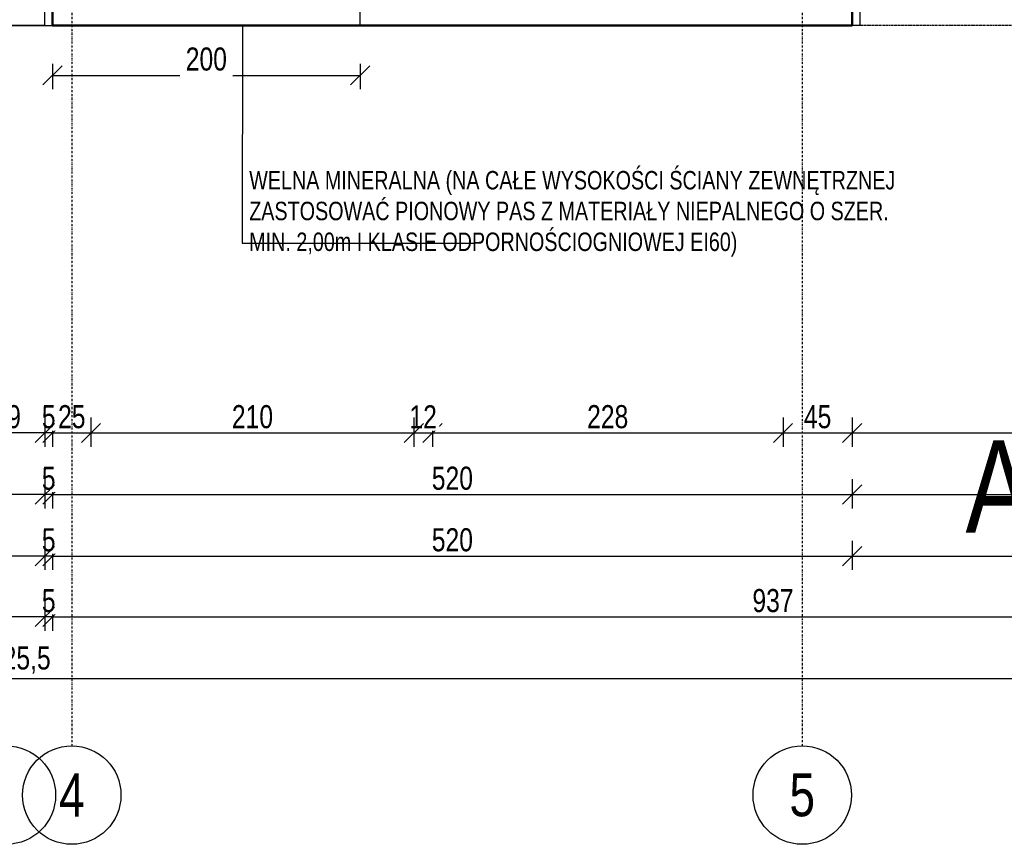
# Model space of a CAD drawing. Header units: centimetres. Extents: x 0 to 55409, y -2708 to 14680.
# Tile 42 of 215: x 31763 to 32403, y 3866 to 4402. Entities that reach past the tile are written whole.
import ezdxf
from ezdxf.enums import TextEntityAlignment as Align

# ---------------------------------------------------------------- set-up
doc = ezdxf.new("R2010")
doc.units = ezdxf.units.CM
doc.header["$LTSCALE"] = 0.01
doc.linetypes.add('DASHDOT', pattern=[25.4, 12.7, -6.35, 0, -6.35])
doc.linetypes.add('DASHED2', pattern=[9.525, 6.35, -3.175])
for name, color, linetype in [('A_drzwi opis istniejące', 161, 'Continuous'), ('CKIZOLACJE', 2, 'Continuous'), ('CKSCIANY_POD', 7, 'Continuous'), ('CKSIATKA', 7, 'DASHDOT'), ('CKSIATKA_OPIS', 3, 'Continuous'), ('CKWYMIAR', 3, 'Continuous'), ('p.poz.', 240, 'Continuous'), ('PODKŁAD STAN ISTNIEJĄCY', 7, 'Continuous')]:
    doc.layers.add(name, color=color, linetype=linetype)
doc.layers.add('CKPOM_POWIERZ', color=1, linetype='Continuous', plot=False)
doc.layers.add('POWIERZCHNIA ZABUDOWY', color=111, linetype='Continuous', plot=False)
doc.layers.add('CKPRZEKROJ_OZN', color=4, linetype='DASHDOT', lineweight=50)
doc.layers.add('CKSCIANY_PRZEKR', color=6, linetype='Continuous', lineweight=50)
doc.styles.add('RomanS', font='romans.shx', dxfattribs={"width": 0.8})
doc.styles.add('SIMPLEX', font='simplex.shx', dxfattribs={"width": 0.7, "height": 17})
doc.styles.get("Standard").update_dxf_attribs({"font": 'ic-simplex.shx', "width": 0.8})
doc.dimstyles.new('Kopia2 CADKON cm', dxfattribs={"dimscale": 5, "dimtxt": 3, "dimasz": 2.5, "dimexe": 1.8, "dimexo": 5, "dimgap": 0.6, "dimtad": 1, "dimrnd": 0.5, "dimtxsty": 'Standard', "dimblk1": 'OBLIQUE', "dimblk2": 'OBLIQUE', "dimsah": 1, "dimcen": 2.5, "dimadec": 1, "dimazin": 2, "dimtfac": 1, "dimtix": 1, "dimtmove": 2, "dimatfit": 3, "dimldrblk": 'OPEN30', "dimfxl": 2, "dimfxlon": 1, "dimtfill": 1, "dimtolj": 1, "dimarcsym": 0})

# ---------------------------------------------------------------- blocks, each defined once
blk = doc.blocks.new('_OBLIQUE')
at = {"color": 0, "linetype": 'ByBlock'}
blk.add_line((-0.5, -0.5), (0.5, 0.5), dxfattribs=at)
blk = doc.blocks.new('*D307')
at = {"layer": 'p.poz.', "color": 0, "lineweight": -2}
for p, q in [((31784.24, 4373.25), (31784.24, 4356.78)), ((31984.24, 4373.25), (31984.24, 4356.78)), ((31784.24, 4365.78), (31984.24, 4365.78))]:
    blk.add_line(p, q, dxfattribs=at)
at = {"layer": 'p.poz.', "color": 0, "lineweight": -2, "xscale": 12.5, "yscale": 12.5, "zscale": 12.5, "rotation": 180}
blk.add_blockref('_OBLIQUE', (31784.24, 4365.78), dxfattribs=at)
at = {"layer": 'p.poz.', "color": 0, "lineweight": -2, "xscale": 12.5, "yscale": 12.5, "zscale": 12.5}
blk.add_blockref('_OBLIQUE', (31984.24, 4365.78), dxfattribs=at)
at = {"layer": 'p.poz.', "color": 0, "insert": (31884.24, 4376.28), "char_height": 15, "attachment_point": 5, "bg_fill": 3, "box_fill_scale": 1.1, "bg_fill_color": 256, "bg_fill_true_color": 13158600, "bg_fill_transparency": 0}
blk.add_mtext('\\A1;200', dxfattribs=at)
blk = doc.blocks.new('_Open30')
at = {"color": 0, "linetype": 'ByBlock', "lineweight": -2}
for p, q in [((-1, 0.268), (0, 0)), ((0, 0), (-1, -0.268)), ((0, 0), (-1, 0))]:
    blk.add_line(p, q, dxfattribs=at)
blk = doc.blocks.new('*D347')
at = {"layer": 'CKWYMIAR', "color": 0, "lineweight": -2}
for p, q in [((31784.24, 4143.38), (31784.24, 4124.38)), ((31809.24, 4143.38), (31809.24, 4124.38)), ((31784.24, 4133.38), (31809.24, 4133.38))]:
    blk.add_line(p, q, dxfattribs=at)
at = {"layer": 'CKWYMIAR', "color": 0, "lineweight": -2, "xscale": 12.5, "yscale": 12.5, "zscale": 12.5}
blk.add_blockref('_OBLIQUE', (31784.24, 4133.38), dxfattribs=at)
at = {"layer": 'CKWYMIAR', "color": 0, "lineweight": -2, "xscale": 12.5, "yscale": 12.5, "zscale": 12.5, "rotation": 180}
blk.add_blockref('_OBLIQUE', (31809.24, 4133.38), dxfattribs=at)
at = {"layer": 'CKWYMIAR', "color": 0, "lineweight": -3, "insert": (31796.74, 4143.88), "char_height": 15, "attachment_point": 5, "bg_fill": 3, "box_fill_scale": 1.1, "bg_fill_color": 256, "bg_fill_true_color": 13158600, "bg_fill_transparency": 0}
blk.add_mtext('\\A1;25', dxfattribs=at)
blk = doc.blocks.new('*D348')
at = {"layer": 'CKWYMIAR', "color": 0, "lineweight": -2}
for p, q in [((31809.24, 4143.38), (31809.24, 4124.38)), ((32019.24, 4143.38), (32019.24, 4124.38)), ((31809.24, 4133.38), (32019.24, 4133.38))]:
    blk.add_line(p, q, dxfattribs=at)
at = {"layer": 'CKWYMIAR', "color": 0, "lineweight": -2, "xscale": 12.5, "yscale": 12.5, "zscale": 12.5, "rotation": 180}
blk.add_blockref('_OBLIQUE', (31809.24, 4133.38), dxfattribs=at)
at = {"layer": 'CKWYMIAR', "color": 0, "lineweight": -2, "xscale": 12.5, "yscale": 12.5, "zscale": 12.5}
blk.add_blockref('_OBLIQUE', (32019.24, 4133.38), dxfattribs=at)
at = {"layer": 'CKWYMIAR', "color": 0, "lineweight": -3, "insert": (31914.24, 4143.88), "char_height": 15, "attachment_point": 5, "bg_fill": 3, "box_fill_scale": 1.1, "bg_fill_color": 256, "bg_fill_true_color": 13158600, "bg_fill_transparency": 0}
blk.add_mtext('\\A1;210', dxfattribs=at)
blk = doc.blocks.new('*D349')
at = {"layer": 'CKWYMIAR', "color": 0, "lineweight": -2}
for p, q in [((32019.24, 4143.38), (32019.24, 4124.38)), ((32031.24, 4143.38), (32031.24, 4124.38)), ((32019.24, 4133.38), (32031.24, 4133.38))]:
    blk.add_line(p, q, dxfattribs=at)
at = {"layer": 'CKWYMIAR', "color": 0, "lineweight": -2, "xscale": 12.5, "yscale": 12.5, "zscale": 12.5}
blk.add_blockref('_OBLIQUE', (32019.24, 4133.38), dxfattribs=at)
at = {"layer": 'CKWYMIAR', "color": 0, "lineweight": -2, "xscale": 12.5, "yscale": 12.5, "zscale": 12.5, "rotation": 180}
blk.add_blockref('_OBLIQUE', (32031.24, 4133.38), dxfattribs=at)
at = {"layer": 'CKWYMIAR', "color": 0, "lineweight": -3, "insert": (32025.24, 4143.88), "char_height": 15, "attachment_point": 5, "bg_fill": 3, "box_fill_scale": 1.1, "bg_fill_color": 256, "bg_fill_true_color": 13158600, "bg_fill_transparency": 0}
blk.add_mtext('\\A1;12', dxfattribs=at)
blk = doc.blocks.new('*D350')
at = {"layer": 'CKWYMIAR', "color": 0, "lineweight": -2}
for p, q in [((32031.24, 4143.38), (32031.24, 4124.38)), ((32259.24, 4143.38), (32259.24, 4124.38)), ((32031.24, 4133.38), (32259.24, 4133.38))]:
    blk.add_line(p, q, dxfattribs=at)
at = {"layer": 'CKWYMIAR', "color": 0, "lineweight": -2, "xscale": 12.5, "yscale": 12.5, "zscale": 12.5, "rotation": 180}
blk.add_blockref('_OBLIQUE', (32031.24, 4133.38), dxfattribs=at)
at = {"layer": 'CKWYMIAR', "color": 0, "lineweight": -2, "xscale": 12.5, "yscale": 12.5, "zscale": 12.5}
blk.add_blockref('_OBLIQUE', (32259.24, 4133.38), dxfattribs=at)
at = {"layer": 'CKWYMIAR', "color": 0, "lineweight": -3, "insert": (32145.24, 4143.88), "char_height": 15, "attachment_point": 5, "bg_fill": 3, "box_fill_scale": 1.1, "bg_fill_color": 256, "bg_fill_true_color": 13158600, "bg_fill_transparency": 0}
blk.add_mtext('\\A1;228', dxfattribs=at)
blk = doc.blocks.new('*D351')
at = {"layer": 'CKWYMIAR', "color": 0, "lineweight": -2}
for p, q in [((32259.24, 4143.38), (32259.24, 4124.38)), ((32304.24, 4143.38), (32304.24, 4124.38)), ((32259.24, 4133.38), (32304.24, 4133.38))]:
    blk.add_line(p, q, dxfattribs=at)
at = {"layer": 'CKWYMIAR', "color": 0, "lineweight": -2, "xscale": 12.5, "yscale": 12.5, "zscale": 12.5, "rotation": 180}
blk.add_blockref('_OBLIQUE', (32259.24, 4133.38), dxfattribs=at)
at = {"layer": 'CKWYMIAR', "color": 0, "lineweight": -2, "xscale": 12.5, "yscale": 12.5, "zscale": 12.5}
blk.add_blockref('_OBLIQUE', (32304.24, 4133.38), dxfattribs=at)
at = {"layer": 'CKWYMIAR', "color": 0, "lineweight": -3, "insert": (32281.74, 4143.88), "char_height": 15, "attachment_point": 5, "bg_fill": 3, "box_fill_scale": 1.1, "bg_fill_color": 256, "bg_fill_true_color": 13158600, "bg_fill_transparency": 0}
blk.add_mtext('\\A1;45', dxfattribs=at)
blk = doc.blocks.new('*D352')
at = {"layer": 'CKWYMIAR', "color": 0, "lineweight": -2}
for p, q in [((32304.24, 4143.38), (32304.24, 4124.38)), ((32676.24, 4143.38), (32676.24, 4124.38)), ((32304.24, 4133.38), (32676.24, 4133.38))]:
    blk.add_line(p, q, dxfattribs=at)
at = {"layer": 'CKWYMIAR', "color": 0, "lineweight": -2, "xscale": 12.5, "yscale": 12.5, "zscale": 12.5, "rotation": 180}
blk.add_blockref('_OBLIQUE', (32304.24, 4133.38), dxfattribs=at)
at = {"layer": 'CKWYMIAR', "color": 0, "lineweight": -2, "xscale": 12.5, "yscale": 12.5, "zscale": 12.5}
blk.add_blockref('_OBLIQUE', (32676.24, 4133.38), dxfattribs=at)
at = {"layer": 'CKWYMIAR', "color": 0, "lineweight": -3, "insert": (32490.24, 4143.88), "char_height": 15, "attachment_point": 5, "bg_fill": 3, "box_fill_scale": 1.1, "bg_fill_color": 256, "bg_fill_true_color": 13158600, "bg_fill_transparency": 0}
blk.add_mtext('\\A1;372', dxfattribs=at)
blk = doc.blocks.new('*D354')
at = {"layer": 'CKWYMIAR', "color": 0, "lineweight": -2}
for p, q in [((31784.24, 4103.38), (31784.24, 4084.38)), ((32304.24, 4103.38), (32304.24, 4084.38)), ((31784.24, 4093.38), (32304.24, 4093.38))]:
    blk.add_line(p, q, dxfattribs=at)
at = {"layer": 'CKWYMIAR', "color": 0, "lineweight": -2, "xscale": 12.5, "yscale": 12.5, "zscale": 12.5, "rotation": 180}
blk.add_blockref('_OBLIQUE', (31784.24, 4093.38), dxfattribs=at)
at = {"layer": 'CKWYMIAR', "color": 0, "lineweight": -2, "xscale": 12.5, "yscale": 12.5, "zscale": 12.5}
blk.add_blockref('_OBLIQUE', (32304.24, 4093.38), dxfattribs=at)
at = {"layer": 'CKWYMIAR', "color": 0, "lineweight": -3, "insert": (32044.24, 4103.88), "char_height": 15, "attachment_point": 5, "bg_fill": 3, "box_fill_scale": 1.1, "bg_fill_color": 256, "bg_fill_true_color": 13158600, "bg_fill_transparency": 0}
blk.add_mtext('\\A1;520', dxfattribs=at)
blk = doc.blocks.new('*D355')
at = {"layer": 'CKWYMIAR', "color": 0, "lineweight": -2}
for p, q in [((32304.24, 4103.38), (32304.24, 4084.38)), ((32676.24, 4103.38), (32676.24, 4084.38)), ((32304.24, 4093.38), (32676.24, 4093.38))]:
    blk.add_line(p, q, dxfattribs=at)
at = {"layer": 'CKWYMIAR', "color": 0, "lineweight": -2, "xscale": 12.5, "yscale": 12.5, "zscale": 12.5, "rotation": 180}
blk.add_blockref('_OBLIQUE', (32304.24, 4093.38), dxfattribs=at)
at = {"layer": 'CKWYMIAR', "color": 0, "lineweight": -2, "xscale": 12.5, "yscale": 12.5, "zscale": 12.5}
blk.add_blockref('_OBLIQUE', (32676.24, 4093.38), dxfattribs=at)
at = {"layer": 'CKWYMIAR', "color": 0, "lineweight": -3, "insert": (32490.24, 4103.88), "char_height": 15, "attachment_point": 5, "bg_fill": 3, "box_fill_scale": 1.1, "bg_fill_color": 256, "bg_fill_true_color": 13158600, "bg_fill_transparency": 0}
blk.add_mtext('\\A1;372', dxfattribs=at)
blk = doc.blocks.new('*D357')
at = {"layer": 'CKWYMIAR', "color": 0, "lineweight": -2}
for p, q in [((31784.24, 4063.38), (31784.24, 4044.38)), ((32304.24, 4063.38), (32304.24, 4044.38)), ((31784.24, 4053.38), (32304.24, 4053.38))]:
    blk.add_line(p, q, dxfattribs=at)
at = {"layer": 'CKWYMIAR', "color": 0, "lineweight": -2, "xscale": 12.5, "yscale": 12.5, "zscale": 12.5, "rotation": 180}
blk.add_blockref('_OBLIQUE', (31784.24, 4053.38), dxfattribs=at)
at = {"layer": 'CKWYMIAR', "color": 0, "lineweight": -2, "xscale": 12.5, "yscale": 12.5, "zscale": 12.5}
blk.add_blockref('_OBLIQUE', (32304.24, 4053.38), dxfattribs=at)
at = {"layer": 'CKWYMIAR', "color": 0, "lineweight": -3, "insert": (32044.24, 4063.88), "char_height": 15, "attachment_point": 5, "bg_fill": 3, "box_fill_scale": 1.1, "bg_fill_color": 256, "bg_fill_true_color": 13158600, "bg_fill_transparency": 0}
blk.add_mtext('\\A1;520', dxfattribs=at)
blk = doc.blocks.new('*D358')
at = {"layer": 'CKWYMIAR', "color": 0, "lineweight": -2}
for p, q in [((32304.24, 4063.38), (32304.24, 4044.38)), ((32721.24, 4063.38), (32721.24, 4044.38)), ((32304.24, 4053.38), (32721.24, 4053.38))]:
    blk.add_line(p, q, dxfattribs=at)
at = {"layer": 'CKWYMIAR', "color": 0, "lineweight": -2, "xscale": 12.5, "yscale": 12.5, "zscale": 12.5, "rotation": 180}
blk.add_blockref('_OBLIQUE', (32304.24, 4053.38), dxfattribs=at)
at = {"layer": 'CKWYMIAR', "color": 0, "lineweight": -2, "xscale": 12.5, "yscale": 12.5, "zscale": 12.5}
blk.add_blockref('_OBLIQUE', (32721.24, 4053.38), dxfattribs=at)
at = {"layer": 'CKWYMIAR', "color": 0, "lineweight": -3, "insert": (32512.74, 4063.88), "char_height": 15, "attachment_point": 5, "bg_fill": 3, "box_fill_scale": 1.1, "bg_fill_color": 256, "bg_fill_true_color": 13158600, "bg_fill_transparency": 0}
blk.add_mtext('\\A1;417', dxfattribs=at)
blk = doc.blocks.new('*D359')
at = {"layer": 'CKWYMIAR', "color": 0, "lineweight": -2}
for p, q in [((31784.24, 4023.88), (31784.24, 4004.88)), ((32721.24, 4023.88), (32721.24, 4004.88)), ((31784.24, 4013.88), (32721.24, 4013.88))]:
    blk.add_line(p, q, dxfattribs=at)
at = {"layer": 'CKWYMIAR', "color": 0, "lineweight": -2, "xscale": 12.5, "yscale": 12.5, "zscale": 12.5, "rotation": 180}
blk.add_blockref('_OBLIQUE', (31784.24, 4013.88), dxfattribs=at)
at = {"layer": 'CKWYMIAR', "color": 0, "lineweight": -2, "xscale": 12.5, "yscale": 12.5, "zscale": 12.5}
blk.add_blockref('_OBLIQUE', (32721.24, 4013.88), dxfattribs=at)
at = {"layer": 'CKWYMIAR', "color": 0, "lineweight": -3, "insert": (32252.74, 4024.38), "char_height": 15, "attachment_point": 5, "bg_fill": 3, "box_fill_scale": 1.1, "bg_fill_color": 256, "bg_fill_true_color": 13158600, "bg_fill_transparency": 0}
blk.add_mtext('\\A1;937', dxfattribs=at)
blk = doc.blocks.new('*D374')
at = {"layer": 'p.poz.', "color": 0, "lineweight": -2}
for p, q in [((31784.24, 4373.25), (31784.24, 4356.78)), ((31984.24, 4373.25), (31984.24, 4356.78)), ((31784.24, 4365.78), (31984.24, 4365.78))]:
    blk.add_line(p, q, dxfattribs=at)
at = {"layer": 'p.poz.', "color": 0, "lineweight": -2, "xscale": 12.5, "yscale": 12.5, "zscale": 12.5, "rotation": 180}
blk.add_blockref('_OBLIQUE', (31784.24, 4365.78), dxfattribs=at)
at = {"layer": 'p.poz.', "color": 0, "lineweight": -2, "xscale": 12.5, "yscale": 12.5, "zscale": 12.5}
blk.add_blockref('_OBLIQUE', (31984.24, 4365.78), dxfattribs=at)
at = {"layer": 'p.poz.', "color": 0, "insert": (31884.24, 4376.28), "char_height": 15, "attachment_point": 5, "bg_fill": 3, "box_fill_scale": 1.25, "bg_fill_color": 256, "bg_fill_true_color": 13158600, "bg_fill_transparency": 0}
blk.add_mtext('\\A1;200', dxfattribs=at)
blk = doc.blocks.new('A$7E8718815272C8')
at = {"layer": 'A_drzwi opis istniejące', "style": 'SIMPLEX', "width": 0.8}
for tag, p in [('230', (1043.61, -607.59)), ('200', (1068.26, -607.78)), ('200', (1828.36, -1338.28)), ('90', (1803.7, -1338.09))]:
    blk.add_attdef(tag, text='', height=16, rotation=90, dxfattribs=at).set_placement(p, align=Align.CENTER)
for tag, p in [('80', (1900.82, -1184.7)), ('200', (1900.63, -1209.35))]:
    blk.add_attdef(tag, text='', height=16, dxfattribs=at).set_placement(p, align=Align.CENTER)
at = {"layer": 'CKPRZEKROJ_OZN', "lineweight": 18, "width": 0.8}
blk.add_text('A', height=60, dxfattribs=at).set_placement((2845.07, -1664.04), align=Align.MIDDLE_CENTER)
blk = doc.blocks.new('A$7E8919B7181BA')
at = {"layer": 'CKIZOLACJE'}
blk.add_lwpolyline([(2162.59, -4968.41), (1179.09, -4968.41), (1179.09, -4279.41)], dxfattribs=at)
blk = doc.blocks.new('*D465')
at = {"layer": 'CKWYMIAR', "color": 0, "lineweight": -2}
for p, q in [((31779.24, 4143.38), (31779.24, 4124.38)), ((31784.24, 4143.38), (31784.24, 4124.38)), ((31784.24, 4133.38), (31779.24, 4133.38))]:
    blk.add_line(p, q, dxfattribs=at)
at = {"layer": 'CKWYMIAR', "color": 0, "lineweight": -2, "xscale": 12.5, "yscale": 12.5, "zscale": 12.5}
blk.add_blockref('_OBLIQUE', (31779.24, 4133.38), dxfattribs=at)
at = {"layer": 'CKWYMIAR', "color": 0, "lineweight": -2, "xscale": 12.5, "yscale": 12.5, "zscale": 12.5, "rotation": 180}
blk.add_blockref('_OBLIQUE', (31784.24, 4133.38), dxfattribs=at)
at = {"layer": 'CKWYMIAR', "color": 0, "lineweight": -3, "insert": (31781.74, 4143.88), "char_height": 15, "attachment_point": 5, "bg_fill": 3, "box_fill_scale": 1.1, "bg_fill_color": 256, "bg_fill_true_color": 13158600, "bg_fill_transparency": 0}
blk.add_mtext('\\A1;5', dxfattribs=at)
blk = doc.blocks.new('*D466')
at = {"layer": 'CKWYMIAR', "color": 0, "lineweight": -2}
for p, q in [((31730.24, 4143.38), (31730.24, 4124.38)), ((31779.24, 4143.38), (31779.24, 4124.38)), ((31779.24, 4133.38), (31730.24, 4133.38))]:
    blk.add_line(p, q, dxfattribs=at)
at = {"layer": 'CKWYMIAR', "color": 0, "lineweight": -2, "xscale": 12.5, "yscale": 12.5, "zscale": 12.5, "rotation": 180}
blk.add_blockref('_OBLIQUE', (31730.24, 4133.38), dxfattribs=at)
at = {"layer": 'CKWYMIAR', "color": 0, "lineweight": -2, "xscale": 12.5, "yscale": 12.5, "zscale": 12.5}
blk.add_blockref('_OBLIQUE', (31779.24, 4133.38), dxfattribs=at)
at = {"layer": 'CKWYMIAR', "color": 0, "lineweight": -3, "insert": (31754.74, 4143.88), "char_height": 15, "attachment_point": 5, "bg_fill": 3, "box_fill_scale": 1.1, "bg_fill_color": 256, "bg_fill_true_color": 13158600, "bg_fill_transparency": 0}
blk.add_mtext('\\A1;49', dxfattribs=at)
blk = doc.blocks.new('*D473')
at = {"layer": 'CKWYMIAR', "color": 0, "lineweight": -2}
for p, q in [((31779.24, 4103.38), (31779.24, 4084.38)), ((31784.24, 4103.38), (31784.24, 4084.38)), ((31784.24, 4093.38), (31779.24, 4093.38))]:
    blk.add_line(p, q, dxfattribs=at)
at = {"layer": 'CKWYMIAR', "color": 0, "lineweight": -2, "xscale": 12.5, "yscale": 12.5, "zscale": 12.5}
blk.add_blockref('_OBLIQUE', (31779.24, 4093.38), dxfattribs=at)
at = {"layer": 'CKWYMIAR', "color": 0, "lineweight": -2, "xscale": 12.5, "yscale": 12.5, "zscale": 12.5, "rotation": 180}
blk.add_blockref('_OBLIQUE', (31784.24, 4093.38), dxfattribs=at)
at = {"layer": 'CKWYMIAR', "color": 0, "lineweight": -3, "insert": (31781.74, 4103.88), "char_height": 15, "attachment_point": 5, "bg_fill": 3, "box_fill_scale": 1.1, "bg_fill_color": 256, "bg_fill_true_color": 13158600, "bg_fill_transparency": 0}
blk.add_mtext('\\A1;5', dxfattribs=at)
blk = doc.blocks.new('*D474')
at = {"layer": 'CKWYMIAR', "color": 0, "lineweight": -2}
for p, q in [((31664.74, 4103.38), (31664.74, 4084.38)), ((31779.24, 4103.38), (31779.24, 4084.38)), ((31779.24, 4093.38), (31664.74, 4093.38))]:
    blk.add_line(p, q, dxfattribs=at)
at = {"layer": 'CKWYMIAR', "color": 0, "lineweight": -2, "xscale": 12.5, "yscale": 12.5, "zscale": 12.5, "rotation": 180}
blk.add_blockref('_OBLIQUE', (31664.74, 4093.38), dxfattribs=at)
at = {"layer": 'CKWYMIAR', "color": 0, "lineweight": -2, "xscale": 12.5, "yscale": 12.5, "zscale": 12.5}
blk.add_blockref('_OBLIQUE', (31779.24, 4093.38), dxfattribs=at)
at = {"layer": 'CKWYMIAR', "color": 0, "lineweight": -3, "insert": (31721.99, 4105.3), "char_height": 15, "attachment_point": 5, "bg_fill": 3, "box_fill_scale": 1.1, "bg_fill_color": 256, "bg_fill_true_color": 13158600, "bg_fill_transparency": 0}
blk.add_mtext('\\A1;114,5', dxfattribs=at)
blk = doc.blocks.new('*D479')
at = {"layer": 'CKWYMIAR', "color": 0, "lineweight": -2}
for p, q in [((31779.24, 4063.38), (31779.24, 4044.38)), ((31784.24, 4063.38), (31784.24, 4044.38)), ((31784.24, 4053.38), (31779.24, 4053.38))]:
    blk.add_line(p, q, dxfattribs=at)
at = {"layer": 'CKWYMIAR', "color": 0, "lineweight": -2, "xscale": 12.5, "yscale": 12.5, "zscale": 12.5}
blk.add_blockref('_OBLIQUE', (31779.24, 4053.38), dxfattribs=at)
at = {"layer": 'CKWYMIAR', "color": 0, "lineweight": -2, "xscale": 12.5, "yscale": 12.5, "zscale": 12.5, "rotation": 180}
blk.add_blockref('_OBLIQUE', (31784.24, 4053.38), dxfattribs=at)
at = {"layer": 'CKWYMIAR', "color": 0, "lineweight": -3, "insert": (31781.74, 4063.88), "char_height": 15, "attachment_point": 5, "bg_fill": 3, "box_fill_scale": 1.1, "bg_fill_color": 256, "bg_fill_true_color": 13158600, "bg_fill_transparency": 0}
blk.add_mtext('\\A1;5', dxfattribs=at)
blk = doc.blocks.new('*D480')
at = {"layer": 'CKWYMIAR', "color": 0, "lineweight": -2}
for p, q in [((30795.74, 4063.38), (30795.74, 4044.38)), ((31779.24, 4063.38), (31779.24, 4044.38)), ((31779.24, 4053.38), (30795.74, 4053.38))]:
    blk.add_line(p, q, dxfattribs=at)
at = {"layer": 'CKWYMIAR', "color": 0, "lineweight": -2, "xscale": 12.5, "yscale": 12.5, "zscale": 12.5, "rotation": 180}
blk.add_blockref('_OBLIQUE', (30795.74, 4053.38), dxfattribs=at)
at = {"layer": 'CKWYMIAR', "color": 0, "lineweight": -2, "xscale": 12.5, "yscale": 12.5, "zscale": 12.5}
blk.add_blockref('_OBLIQUE', (31779.24, 4053.38), dxfattribs=at)
at = {"layer": 'CKWYMIAR', "color": 0, "lineweight": -3, "insert": (31287.49, 4065.3), "char_height": 15, "attachment_point": 5, "bg_fill": 3, "box_fill_scale": 1.1, "bg_fill_color": 256, "bg_fill_true_color": 13158600, "bg_fill_transparency": 0}
blk.add_mtext('\\A1;983,5', dxfattribs=at)
blk = doc.blocks.new('*D481')
at = {"layer": 'CKWYMIAR', "color": 0, "lineweight": -2}
for p, q in [((31779.24, 4023.88), (31779.24, 4004.88)), ((31784.24, 4023.88), (31784.24, 4004.88)), ((31784.24, 4013.88), (31779.24, 4013.88))]:
    blk.add_line(p, q, dxfattribs=at)
at = {"layer": 'CKWYMIAR', "color": 0, "lineweight": -2, "xscale": 12.5, "yscale": 12.5, "zscale": 12.5}
blk.add_blockref('_OBLIQUE', (31779.24, 4013.88), dxfattribs=at)
at = {"layer": 'CKWYMIAR', "color": 0, "lineweight": -2, "xscale": 12.5, "yscale": 12.5, "zscale": 12.5, "rotation": 180}
blk.add_blockref('_OBLIQUE', (31784.24, 4013.88), dxfattribs=at)
at = {"layer": 'CKWYMIAR', "color": 0, "lineweight": -3, "insert": (31781.74, 4024.38), "char_height": 15, "attachment_point": 5, "bg_fill": 3, "box_fill_scale": 1.1, "bg_fill_color": 256, "bg_fill_true_color": 13158600, "bg_fill_transparency": 0}
blk.add_mtext('\\A1;5', dxfattribs=at)
blk = doc.blocks.new('*D482')
at = {"layer": 'CKWYMIAR', "color": 0, "lineweight": -2}
for p, q in [((30795.74, 4023.88), (30795.74, 4004.88)), ((31779.24, 4023.88), (31779.24, 4004.88)), ((31779.24, 4013.88), (30795.74, 4013.88))]:
    blk.add_line(p, q, dxfattribs=at)
at = {"layer": 'CKWYMIAR', "color": 0, "lineweight": -2, "xscale": 12.5, "yscale": 12.5, "zscale": 12.5, "rotation": 180}
blk.add_blockref('_OBLIQUE', (30795.74, 4013.88), dxfattribs=at)
at = {"layer": 'CKWYMIAR', "color": 0, "lineweight": -2, "xscale": 12.5, "yscale": 12.5, "zscale": 12.5}
blk.add_blockref('_OBLIQUE', (31779.24, 4013.88), dxfattribs=at)
at = {"layer": 'CKWYMIAR', "color": 0, "lineweight": -3, "insert": (31287.49, 4025.8), "char_height": 15, "attachment_point": 5, "bg_fill": 3, "box_fill_scale": 1.1, "bg_fill_color": 256, "bg_fill_true_color": 13158600, "bg_fill_transparency": 0}
blk.add_mtext('\\A1;983,5', dxfattribs=at)
blk = doc.blocks.new('*D483')
at = {"layer": 'CKWYMIAR', "color": 0, "lineweight": -2}
for p, q in [((30795.74, 3983.88), (30795.74, 3964.88)), ((32721.24, 3983.88), (32721.24, 3964.88)), ((30795.74, 3973.88), (32721.24, 3973.88))]:
    blk.add_line(p, q, dxfattribs=at)
at = {"layer": 'CKWYMIAR', "color": 0, "lineweight": -2, "xscale": 12.5, "yscale": 12.5, "zscale": 12.5, "rotation": 180}
blk.add_blockref('_OBLIQUE', (30795.74, 3973.88), dxfattribs=at)
at = {"layer": 'CKWYMIAR', "color": 0, "lineweight": -2, "xscale": 12.5, "yscale": 12.5, "zscale": 12.5}
blk.add_blockref('_OBLIQUE', (32721.24, 3973.88), dxfattribs=at)
at = {"layer": 'CKWYMIAR', "color": 0, "lineweight": -3, "insert": (31758.49, 3985.8), "char_height": 15, "attachment_point": 5, "bg_fill": 3, "box_fill_scale": 1.1, "bg_fill_color": 256, "bg_fill_true_color": 13158600, "bg_fill_transparency": 0}
blk.add_mtext('\\A1;1925,5', dxfattribs=at)
blk = doc.blocks.new('A$7E8A383135198')
at = {"layer": 'CKSIATKA', "ltscale": 10}
for p, q in [((2257.5, 268.18), (2257.5, -1847.53)), ((2732.5, 268.18), (2732.5, -1847.53))]:
    blk.add_line(p, q, dxfattribs=at)
at = {"layer": 'CKSIATKA_OPIS'}
for centre in [(2215, -1879.43), (2215, -1879.43), (2257.5, -1879.43), (2257.5, -1879.43), (2732.5, -1879.43), (2732.5, -1879.43)]:
    blk.add_circle(centre, 32, dxfattribs=at)
at = {"layer": 'CKSIATKA_OPIS', "width": 0.8}
for s, p in [('4', (2257.5, -1879.43)), ('5', (2732.5, -1879.43))]:
    blk.add_text(s, height=28, dxfattribs=at).set_placement(p, align=Align.MIDDLE)

msp = doc.modelspace()

# ---------------------------------------------------------------- linework, layer by layer
at = {"layer": 'CKIZOLACJE'}
msp.add_lwpolyline([(31664.736, 4398.104), (31779.236, 4398.104), (31779.236, 4413.104)], dxfattribs=at)
at = {"layer": 'CKPOM_POWIERZ'}
msp.add_lwpolyline([(31789.236, 5787.604), (32721.236, 5787.604), (32721.236, 4558.252), (32309.236, 4558.252), (32309.236, 4398.252), (31784.236, 4398.252), (31784.236, 5787.604)], dxfattribs=at)
at = {"layer": 'CKSCIANY_POD', "linetype": 'DASHED2', "ltscale": 10}
msp.add_lwpolyline([(32259.236, 4398.252), (31784.236, 4398.252), (31784.236, 5787.604), (32721.236, 5787.604), (32721.236, 4398.252), (32284.236, 4398.252)], dxfattribs=at)
at = {"layer": 'CKSCIANY_PRZEKR'}
msp.add_line((32304.236, 4453.252), (32304.236, 4398.252), dxfattribs=at)

# ---------------------------------------------------------------- block references
at = {"layer": 'PODKŁAD STAN ISTNIEJĄCY'}
msp.add_blockref('A$7E8718815272C8', (29554.236, 5762.604), dxfattribs=at)

# ---------------------------------------------------------------- texts
at = {"layer": 'p.poz.', "insert": (31912.121, 4303.634), "char_height": 12, "width": 473.85084, "attachment_point": 1, "style": 'RomanS'}
msp.add_mtext('\\pxi-3,l3,ql,t3;{\\Fic-simplex.shx;WELNA MINERALNA (NA CAŁE WYSOKOŚCI ŚCIANY ZEWNĘTRZNEJ\\P\\pxi-3,l3,ql,t3;ZASTOSOWAĆ PIONOWY PAS Z MATERIAŁY NIEPALNEGO O SZER. \\P\\pxi-3,l3,ql,t3;MIN. 2,00m I KLASIE ODPORNOŚCIOGNIOWEJ EI60)}', dxfattribs=at)

# ---------------------------------------------------------------- next in the draw order: dimensions: what is measured, and where the dimension line sits
at = {"layer": 'p.poz.', "color": 1, "true_color": 0xff1a1a}
dim = msp.add_linear_dim(base=(31984.236, 4365.777), p1=(31784.236, 4398.252), p2=(31984.236, 4398.252), dimstyle='Kopia2 CADKON cm', override={"dimfxl": 2, "dimfxlon": 1, "dimtfill": 1, "dimtfillclr": 0}, dxfattribs=at)
dim.commit()
dim.dimension.update_dxf_attribs({"geometry": '*D307', "text_midpoint": (31884.236, 4376.277)})

# ---------------------------------------------------------------- next in the draw order: linework, layer by layer
msp.add_lwpolyline([(31907.835, 4398.252), (31907.627, 4256.795), (32058.84, 4256.795)], dxfattribs=at)

# ---------------------------------------------------------------- next in the draw order: dimensions: what is measured, and where the dimension line sits
dim = msp.add_linear_dim(base=(31984.236, 4365.777), p1=(31784.236, 4398.252), p2=(31984.236, 4398.252), dimstyle='Kopia2 CADKON cm', override={"dimfxl": 2, "dimfxlon": 1, "dimtfill": 1, "dimtfillclr": 0}, dxfattribs=at)
dim.commit()
dim.dimension.update_dxf_attribs({"geometry": '*D374', "text_midpoint": (31884.236, 4376.277)})

# ---------------------------------------------------------------- next in the draw order: linework, layer by layer
at = {"layer": 'CKSCIANY_PRZEKR'}
for q in [(31784.236, 5787.604), (32304.236, 4398.252), (31809.236, 4398.252)]:
    msp.add_line((31784.236, 4398.252), q, dxfattribs=at)

# ---------------------------------------------------------------- next in the draw order: dimensions: what is measured, and where the dimension line sits
at = {"layer": 'CKWYMIAR', "lineweight": -3}
dim = msp.add_linear_dim(base=(32721.236, 4013.878), p1=(31784.236, 4398.252), p2=(32721.236, 4398.252), dimstyle='Kopia2 CADKON cm', override={"dimtxt": 3}, dxfattribs=at)
dim.commit()
dim.dimension.update_dxf_attribs({"geometry": '*D359', "text_midpoint": (32252.736, 4024.378)})

# ---------------------------------------------------------------- next in the draw order: dimensions: what is measured, and where the dimension line sits
dim = msp.add_linear_dim(base=(32721.236, 4053.378), p1=(32304.236, 4398.252), p2=(32721.236, 4398.252), dimstyle='Kopia2 CADKON cm', override={"dimtxt": 3, "dimfxl": 2, "dimfxlon": 1, "dimtfill": 1, "dimtfillclr": 0}, dxfattribs=at)
dim.commit()
dim.dimension.update_dxf_attribs({"geometry": '*D358', "text_midpoint": (32512.736, 4063.878)})

# ---------------------------------------------------------------- next in the draw order: dimensions: what is measured, and where the dimension line sits
dim = msp.add_linear_dim(base=(32304.236, 4053.378), p1=(31784.236, 4398.252), p2=(32304.236, 4398.252), dimstyle='Kopia2 CADKON cm', override={"dimtxt": 3}, dxfattribs=at)
dim.commit()
dim.dimension.update_dxf_attribs({"geometry": '*D357', "text_midpoint": (32044.236, 4063.878)})

# ---------------------------------------------------------------- next in the draw order: dimensions: what is measured, and where the dimension line sits
dim = msp.add_linear_dim(base=(32676.236, 4093.378), p1=(32304.236, 4398.252), p2=(32676.236, 4558.252), dimstyle='Kopia2 CADKON cm', override={"dimtxt": 3, "dimfxl": 2, "dimfxlon": 1, "dimtfill": 1, "dimtfillclr": 0}, dxfattribs=at)
dim.commit()
dim.dimension.update_dxf_attribs({"geometry": '*D355', "text_midpoint": (32490.236, 4103.878)})

# ---------------------------------------------------------------- next in the draw order: dimensions: what is measured, and where the dimension line sits
dim = msp.add_linear_dim(base=(32304.236, 4093.378), p1=(31784.236, 4398.252), p2=(32304.236, 4398.252), dimstyle='Kopia2 CADKON cm', override={"dimtxt": 3}, dxfattribs=at)
dim.commit()
dim.dimension.update_dxf_attribs({"geometry": '*D354', "text_midpoint": (32044.236, 4103.878)})

# ---------------------------------------------------------------- next in the draw order: dimensions: what is measured, and where the dimension line sits
dim = msp.add_linear_dim(base=(32676.236, 4133.378), p1=(32304.236, 4398.252), p2=(32676.236, 4558.252), dimstyle='Kopia2 CADKON cm', override={"dimtxt": 3, "dimfxl": 2, "dimfxlon": 1, "dimtfill": 1, "dimtfillclr": 0}, dxfattribs=at)
dim.commit()
dim.dimension.update_dxf_attribs({"geometry": '*D352', "text_midpoint": (32490.236, 4143.878)})

# ---------------------------------------------------------------- next in the draw order: dimensions: what is measured, and where the dimension line sits
dim = msp.add_linear_dim(base=(32304.236, 4133.378), p1=(32259.236, 4443.252), p2=(32304.236, 4398.252), dimstyle='Kopia2 CADKON cm', override={"dimtxt": 3, "dimfxl": 2, "dimfxlon": 1, "dimtfill": 1, "dimtfillclr": 0}, dxfattribs=at)
dim.commit()
dim.dimension.update_dxf_attribs({"geometry": '*D351', "text_midpoint": (32281.736, 4143.878)})

# ---------------------------------------------------------------- next in the draw order: dimensions: what is measured, and where the dimension line sits
dim = msp.add_linear_dim(base=(32259.236, 4133.378), p1=(32031.236, 4443.252), p2=(32259.236, 4443.252), dimstyle='Kopia2 CADKON cm', override={"dimtxt": 3, "dimfxl": 2, "dimfxlon": 1, "dimtfill": 1, "dimtfillclr": 0}, dxfattribs=at)
dim.commit()
dim.dimension.update_dxf_attribs({"geometry": '*D350', "text_midpoint": (32145.236, 4143.878)})

# ---------------------------------------------------------------- next in the draw order: dimensions: what is measured, and where the dimension line sits
dim = msp.add_linear_dim(base=(32031.236, 4133.378), p1=(32019.236, 4443.252), p2=(32031.236, 4443.252), dimstyle='Kopia2 CADKON cm', override={"dimtxt": 3, "dimfxl": 2, "dimfxlon": 1, "dimtfill": 1, "dimtfillclr": 0}, dxfattribs=at)
dim.commit()
dim.dimension.update_dxf_attribs({"geometry": '*D349', "text_midpoint": (32025.236, 4143.878)})

# ---------------------------------------------------------------- next in the draw order: dimensions: what is measured, and where the dimension line sits
dim = msp.add_linear_dim(base=(32019.236, 4133.378), p1=(31809.236, 4443.252), p2=(32019.236, 4443.252), dimstyle='Kopia2 CADKON cm', override={"dimtxt": 3, "dimfxl": 2, "dimfxlon": 1, "dimtfill": 1, "dimtfillclr": 0}, dxfattribs=at)
dim.commit()
dim.dimension.update_dxf_attribs({"geometry": '*D348', "text_midpoint": (31914.236, 4143.878)})

# ---------------------------------------------------------------- next in the draw order: linework, layer by layer
at = {"layer": 'CKIZOLACJE'}
msp.add_lwpolyline([(31984.236, 4398.252), (31984.236, 4418.252)], dxfattribs=at)

# ---------------------------------------------------------------- next in the draw order: dimensions: what is measured, and where the dimension line sits
at = {"layer": 'CKWYMIAR', "lineweight": -3}
dim = msp.add_linear_dim(base=(31809.236, 4133.378), p1=(31784.236, 4398.252), p2=(31809.236, 4443.252), dimstyle='Kopia2 CADKON cm', override={"dimtxt": 3}, dxfattribs=at)
dim.commit()
dim.dimension.update_dxf_attribs({"geometry": '*D347', "text_midpoint": (31796.736, 4143.878)})

# ---------------------------------------------------------------- next in the draw order: block references
at = {"layer": 'PODKŁAD STAN ISTNIEJĄCY'}
msp.add_blockref('A$7E8919B7181BA', (29616.644, 9366.513), dxfattribs=at)

# ---------------------------------------------------------------- next in the draw order: dimensions: what is measured, and where the dimension line sits
at = {"layer": 'CKWYMIAR', "lineweight": -3}
dim = msp.add_linear_dim(base=(31779.236, 4133.378), p1=(31784.236, 4398.252), p2=(31779.236, 4398.104), dimstyle='Kopia2 CADKON cm', override={"dimtxt": 3}, dxfattribs=at)
dim.commit()
dim.dimension.update_dxf_attribs({"geometry": '*D465', "text_midpoint": (31781.736, 4143.878)})

# ---------------------------------------------------------------- next in the draw order: dimensions: what is measured, and where the dimension line sits
dim = msp.add_linear_dim(base=(31730.236, 4133.378), p1=(31779.236, 4398.104), p2=(31730.236, 4458.604), dimstyle='Kopia2 CADKON cm', override={"dimtxt": 3}, dxfattribs=at)
dim.commit()
dim.dimension.update_dxf_attribs({"geometry": '*D466', "text_midpoint": (31754.736, 4143.878)})

# ---------------------------------------------------------------- next in the draw order: dimensions: what is measured, and where the dimension line sits
dim = msp.add_linear_dim(base=(31779.236, 4093.378), p1=(31784.236, 4398.252), p2=(31779.236, 4398.104), dimstyle='Kopia2 CADKON cm', override={"dimtxt": 3}, dxfattribs=at)
dim.commit()
dim.dimension.update_dxf_attribs({"geometry": '*D473', "text_midpoint": (31781.736, 4103.878)})

# ---------------------------------------------------------------- next in the draw order: dimensions: what is measured, and where the dimension line sits
dim = msp.add_linear_dim(base=(31664.736, 4093.378), p1=(31779.236, 4398.104), p2=(31664.736, 4398.104), dimstyle='Kopia2 CADKON cm', override={"dimtxt": 3}, dxfattribs=at)
dim.commit()
dim.dimension.update_dxf_attribs({"geometry": '*D474', "text_midpoint": (31721.986, 4105.303)})

# ---------------------------------------------------------------- next in the draw order: dimensions: what is measured, and where the dimension line sits
dim = msp.add_linear_dim(base=(31779.236, 4053.378), p1=(31784.236, 4398.252), p2=(31779.236, 4398.104), dimstyle='Kopia2 CADKON cm', override={"dimtxt": 3}, dxfattribs=at)
dim.commit()
dim.dimension.update_dxf_attribs({"geometry": '*D479', "text_midpoint": (31781.736, 4063.878)})

# ---------------------------------------------------------------- next in the draw order: dimensions: what is measured, and where the dimension line sits
dim = msp.add_linear_dim(base=(30795.736, 4053.378), p1=(31779.236, 4398.104), p2=(30795.736, 4398.104), dimstyle='Kopia2 CADKON cm', override={"dimtxt": 3}, dxfattribs=at)
dim.commit()
dim.dimension.update_dxf_attribs({"geometry": '*D480', "text_midpoint": (31287.486, 4065.303)})

# ---------------------------------------------------------------- next in the draw order: dimensions: what is measured, and where the dimension line sits
dim = msp.add_linear_dim(base=(31779.236, 4013.878), p1=(31784.236, 4398.252), p2=(31779.236, 4398.104), dimstyle='Kopia2 CADKON cm', override={"dimtxt": 3}, dxfattribs=at)
dim.commit()
dim.dimension.update_dxf_attribs({"geometry": '*D481', "text_midpoint": (31781.736, 4024.378)})

# ---------------------------------------------------------------- next in the draw order: dimensions: what is measured, and where the dimension line sits
dim = msp.add_linear_dim(base=(30795.736, 4013.878), p1=(31779.236, 4398.104), p2=(30795.736, 4398.104), dimstyle='Kopia2 CADKON cm', override={"dimtxt": 3}, dxfattribs=at)
dim.commit()
dim.dimension.update_dxf_attribs({"geometry": '*D482', "text_midpoint": (31287.486, 4025.803)})

# ---------------------------------------------------------------- next in the draw order: dimensions: what is measured, and where the dimension line sits
dim = msp.add_linear_dim(base=(32721.236, 3973.878), p1=(30795.736, 4398.104), p2=(32721.236, 4398.104), dimstyle='Kopia2 CADKON cm', override={"dimtxt": 3}, dxfattribs=at)
dim.commit()
dim.dimension.update_dxf_attribs({"geometry": '*D483', "text_midpoint": (31758.486, 3985.803)})

# ---------------------------------------------------------------- next in the draw order: linework, layer by layer
at = {"layer": 'POWIERZCHNIA ZABUDOWY'}
msp.add_lwpolyline([(29539.236, 5777.537), (29539.236, 5087.104), (30795.736, 5087.104), (30795.736, 4398.104), (32304.236, 4398.104), (32304.236, 4558.252), (32721.236, 4558.252), (32721.236, 5787.604), (31784.236, 5787.604), (29539.236, 5777.537)], dxfattribs=at)

# ---------------------------------------------------------------- next in the draw order: block references
at = {"layer": 'CKIZOLACJE'}
msp.add_blockref('A$7E8A383135198', (29539.236, 5777.537), dxfattribs=at)

doc.saveas('drawing.dxf')
